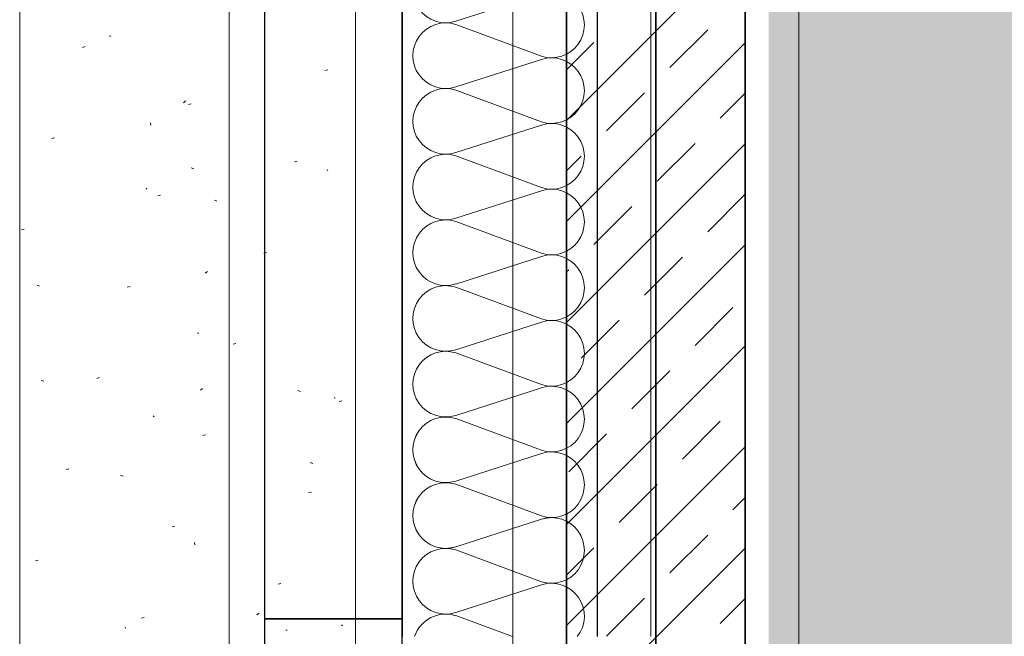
# Model space of a CAD drawing. Extents: x -740 to 300, y 62 to 1112.
# Tile 67 of 187: x -16 to 11, y 389 to 407. Entities that reach past the tile are written whole.
import ezdxf
from ezdxf.lldxf.tags import DXFTag

# ---------------------------------------------------------------- set-up
doc = ezdxf.new("R2010")
doc.units = 0
doc.layers.get('0').update_dxf_attribs({"lineweight": 13})
for name, color, linetype, lineweight, true_color in [('30 -33 Aussenwände- 7 Fassade_ Elemente', 7, 'Continuous', 9, 0x00aacc), ('30 -34 Innenwände- 1 tragend', 7, 'Continuous', 13, 0xdd0806), ('30 -35 Decken- 1 Konstruktion-Träger- Stahlbeton', 7, 'Continuous', 13, 0x33aa00), ('30 -36 Dächer- 1 Konstruktion', 7, 'Continuous', 35, 0x6666cc), ('30 -36 Dächer- 3 Dachbeläge', 7, 'Continuous', 15, 0x9999ff), ('30 -36 Dächer- 3 Dachbeläge Gründach', 9, 'Continuous', 9, 0x808080), ('iwb_Layout BA_Markierung', 7, 'Continuous', 9, 0xbadcdc)]:
    doc.layers.add(name, color=color, linetype=linetype, lineweight=lineweight, true_color=true_color)
doc.layers.add('70 -71 Achsen- 1 Gebäudeachsen', color=7, linetype='STRICHPUNKT2-A06CPVBCL0', lineweight=18)
tags = doc.linetypes.add('grob-A06CPVB9L0', pattern=[14, 3, -8, 3]).pattern_tags.tags
tags[8:9] = [DXFTag(74, 4), DXFTag(75, 0), DXFTag(340, '0'), DXFTag(46, 0.0), DXFTag(50, 0.0), DXFTag(44, 0.0), DXFTag(45, 0.0)]
tags[6:7] = [DXFTag(74, 4), DXFTag(75, 0), DXFTag(340, '0'), DXFTag(46, 0.0), DXFTag(50, 0.0), DXFTag(44, 0.0), DXFTag(45, 0.0)]
tags[4:5] = [DXFTag(74, 4), DXFTag(75, 0), DXFTag(340, '0'), DXFTag(46, 0.0), DXFTag(50, 0.0), DXFTag(44, 0.0), DXFTag(45, 0.0)]
tags = doc.linetypes.add('STRICHPUNKT2-A06CPVBCL0', pattern=[12.7, 6.35, -3.175, 0, -3.175]).pattern_tags.tags
tags[10:11] = [DXFTag(74, 4), DXFTag(75, 0), DXFTag(340, '0'), DXFTag(46, 0.0), DXFTag(50, 0.0), DXFTag(44, 0.0), DXFTag(45, 0.0)]
tags[8:9] = [DXFTag(74, 4), DXFTag(75, 0), DXFTag(340, '0'), DXFTag(46, 0.0), DXFTag(50, 0.0), DXFTag(44, 0.0), DXFTag(45, 0.0)]
tags[6:7] = [DXFTag(74, 4), DXFTag(75, 0), DXFTag(340, '0'), DXFTag(46, 0.0), DXFTag(50, 0.0), DXFTag(44, 0.0), DXFTag(45, 0.0)]
tags[4:5] = [DXFTag(74, 4), DXFTag(75, 0), DXFTag(340, '0'), DXFTag(46, 0.0), DXFTag(50, 0.0), DXFTag(44, 0.0), DXFTag(45, 0.0)]

# ---------------------------------------------------------------- blocks, each defined once
blk = doc.blocks.new('Polygon-A06CPVB3L0')
at = {"color": 0, "linetype": 'ByBlock', "lineweight": -2, "ltscale": 0.13}
blk.add_solid([(4.854, 86.708), (4.686, 1083.814), (76.501, 86.518), (76.501, 1083.814)], dxfattribs=at)
blk = doc.blocks.new('Referenz-A06CPVBEL0')
at = {"layer": '30 -33 Aussenwände- 7 Fassade_ Elemente', "color": 0, "linetype": 'Continuous', "lineweight": 25, "ltscale": 0.25}
for p, q in [((-5.456, 384.912), (-5.456, 549.912)), ((0.004, 545.412), (0.004, 389.412)), ((-9.296, 389.912), (-9.296, 544.912)), ((-5.456, 544.912), (-5.456, 389.912)), ((-5.456, 389.912), (-9.296, 389.912)), ((-9.296, 386.612), (-9.296, 389.912)), ((-9.296, 389.912), (-5.456, 389.912)), ((-5.456, 389.912), (-5.456, 389.412))]:
    blk.add_line(p, q, dxfattribs=at)
at = {"layer": '30 -33 Aussenwände- 7 Fassade_ Elemente', "color": 0, "linetype": 'Continuous', "ltscale": 0.13}
for p, q in [((-10.296, 548.512), (-10.296, 386.312)), ((1.504, 389.412), (1.504, 545.412)), ((-3.956, 406.635), (-1.556, 407.407)), ((-1.556, 405.658), (-3.956, 406.545)), ((-3.956, 404.797), (-1.556, 405.568)), ((-1.556, 403.82), (-3.956, 404.707)), ((-3.956, 402.958), (-1.556, 403.73)), ((-1.556, 401.981), (-3.956, 402.868)), ((-3.956, 401.12), (-1.556, 401.891)), ((-1.556, 400.143), (-3.956, 401.03)), ((-3.956, 399.281), (-1.556, 400.053)), ((-1.556, 398.304), (-3.956, 399.191)), ((-3.956, 397.443), (-1.556, 398.214)), ((-1.556, 396.466), (-3.956, 397.353)), ((-3.956, 395.604), (-1.556, 396.376)), ((-1.556, 394.627), (-3.956, 395.514)), ((-3.956, 393.766), (-1.556, 394.537)), ((-3.956, 393.766), (-1.556, 394.537)), ((-1.556, 392.789), (-3.956, 393.676)), ((-1.556, 392.789), (-3.956, 393.676)), ((-3.956, 391.927), (-1.556, 392.699)), ((-3.956, 391.927), (-1.556, 392.699)), ((-1.556, 390.95), (-3.956, 391.837)), ((-3.956, 390.089), (-1.556, 390.86)), ((-3.956, 389.999), (-2.37, 389.412))]:
    blk.add_line(p, q, dxfattribs=at)
for centre, major_axis, end_param in [((-4.238, 407.51), (0.282, 0.874), 3.764652), ((-1.275, 406.532), (-0.282, -0.874), 3.765224), ((-4.238, 405.671), (0.282, 0.874), 3.764652), ((-1.275, 404.694), (-0.282, -0.874), 3.765224), ((-4.238, 403.833), (0.282, 0.874), 3.764652), ((-1.275, 402.855), (-0.282, -0.874), 3.765224), ((-4.238, 401.994), (0.282, 0.874), 3.764652), ((-1.275, 401.017), (-0.282, -0.874), 3.765224), ((-4.238, 400.156), (0.282, 0.874), 3.764652), ((-1.275, 399.178), (-0.282, -0.874), 3.765224), ((-4.238, 398.317), (0.282, 0.874), 3.764652), ((-1.275, 397.34), (-0.282, -0.874), 3.765224), ((-4.238, 396.479), (0.282, 0.874), 3.764652), ((-1.275, 395.501), (-0.282, -0.874), 3.765224), ((-4.238, 394.64), (0.282, 0.874), 3.764652), ((-4.238, 394.64), (0.282, 0.874), 1.254884), ((-4.238, 394.64), (-0.744, 0.539), 1.254884), ((-1.275, 393.663), (-0.282, -0.874), 3.765224), ((-1.275, 393.663), (0.744, 0.539), 1.255075), ((-4.238, 394.64), (-0.744, -0.539), 1.254884), ((-1.275, 393.663), (0.744, -0.539), 1.255075), ((-4.238, 392.801), (0.282, 0.874), 3.764652), ((-4.238, 392.801), (0.282, 0.874), 1.254884), ((-4.238, 392.801), (-0.744, 0.539), 1.254884), ((-1.275, 393.663), (-0.282, -0.874), 1.255075), ((-1.275, 391.824), (-0.282, -0.874), 3.765224), ((-1.275, 391.824), (0.744, 0.539), 1.255075), ((-1.275, 391.824), (0.744, -0.539), 1.255075), ((-4.238, 392.801), (-0.744, -0.539), 1.254884), ((-4.238, 390.963), (0.282, 0.874), 1.254884), ((-4.238, 390.963), (-0.744, 0.539), 1.254884), ((-1.275, 391.824), (-0.282, -0.874), 1.255075), ((-1.275, 389.986), (0.717, -0.574), 2.557098), ((-4.238, 390.963), (-0.744, -0.539), 1.254884), ((-4.238, 389.124), (0.282, 0.874), 1.563745)]:
    blk.add_ellipse(centre, major_axis=major_axis, ratio=1, start_param=0, end_param=end_param, dxfattribs=at)
at = {"layer": '30 -34 Innenwände- 1 tragend', "color": 0, "lineweight": 35}
for p, q in [((-0.856, 545.912), (-0.856, 388.912)), ((4.144, 545.912), (4.144, 388.912))]:
    blk.add_line(p, q, dxfattribs=at)
at = {"layer": '30 -34 Innenwände- 1 tragend', "color": 0, "linetype": 'Continuous', "lineweight": -2, "ltscale": 0.13}
for p, q in [((-0.856, 545.912), (-0.856, 388.912)), ((4.144, 545.912), (4.144, 388.912))]:
    blk.add_line(p, q, dxfattribs=at)
at = {"layer": '30 -34 Innenwände- 1 tragend', "color": 0, "lineweight": 9}
for p, q in [((-0.856, 403.862), (4.144, 408.862)), ((-0.856, 403.862), (4.144, 408.862)), ((2.033, 405.337), (3.094, 406.398)), ((2.033, 405.337), (3.094, 406.398)), ((-0.856, 405.276), (-0.088, 406.044)), ((-0.856, 405.276), (-0.088, 406.044)), ((-0.856, 401.034), (4.144, 406.034)), ((-0.856, 401.034), (4.144, 406.034)), ((0.265, 403.569), (1.326, 404.63)), ((0.265, 403.569), (1.326, 404.63)), ((3.447, 403.923), (4.144, 404.62)), ((3.447, 403.923), (4.144, 404.62)), ((-0.856, 398.205), (4.144, 403.205)), ((-0.856, 398.205), (4.144, 403.205)), ((1.679, 402.155), (2.74, 403.216)), ((1.679, 402.155), (2.74, 403.216)), ((-0.856, 402.448), (-0.442, 402.862)), ((-0.856, 402.448), (-0.442, 402.862)), ((3.094, 400.741), (4.144, 401.791)), ((3.094, 400.741), (4.144, 401.791)), ((-0.088, 400.388), (0.972, 401.448)), ((-0.088, 400.388), (0.972, 401.448)), ((-0.856, 395.377), (4.144, 400.377)), ((-0.856, 395.377), (4.144, 400.377)), ((1.326, 398.973), (2.387, 400.034)), ((1.326, 398.973), (2.387, 400.034)), ((-0.856, 399.62), (-0.795, 399.68)), ((-0.856, 399.62), (-0.795, 399.68)), ((2.74, 397.559), (3.801, 398.62)), ((2.74, 397.559), (3.801, 398.62)), ((-0.442, 397.206), (0.619, 398.266)), ((-0.442, 397.206), (0.619, 398.266)), ((-0.856, 392.548), (4.144, 397.548)), ((-0.856, 392.548), (4.144, 397.548)), ((0.972, 395.791), (2.033, 396.852)), ((0.972, 395.791), (2.033, 396.852)), ((2.387, 394.377), (3.447, 395.438)), ((2.387, 394.377), (3.447, 395.438)), ((-0.795, 394.024), (0.265, 395.084)), ((-0.795, 394.024), (0.265, 395.084)), ((-0.856, 389.72), (4.144, 394.72)), ((-0.856, 389.72), (4.144, 394.72)), ((0.619, 392.609), (1.679, 393.67)), ((0.619, 392.609), (1.679, 393.67)), ((3.801, 392.963), (4.144, 393.306)), ((3.801, 392.963), (4.144, 393.306)), ((2.033, 391.195), (3.094, 392.256)), ((2.033, 391.195), (3.094, 392.256)), ((-0.856, 391.134), (-0.088, 391.902)), ((-0.856, 391.134), (-0.088, 391.902)), ((1.164, 388.912), (4.144, 391.892)), ((1.164, 388.912), (4.144, 391.892)), ((0.265, 389.427), (1.326, 390.488)), ((0.265, 389.427), (1.326, 390.488)), ((3.447, 389.781), (4.144, 390.477)), ((3.447, 389.781), (4.144, 390.477))]:
    blk.add_line(p, q, dxfattribs=at)
at = {"layer": '30 -35 Decken- 1 Konstruktion-Träger- Stahlbeton', "color": 0, "linetype": 'grob-A06CPVB9L0', "lineweight": -2, "ltscale": 0.13}
for p, q in [((-2.356, 388.912), (-2.356, 770.912)), ((5.644, 388.912), (5.644, 770.912))]:
    blk.add_line(p, q, dxfattribs=at)
at = {"layer": '30 -36 Dächer- 1 Konstruktion', "color": 0, "linetype": 'Continuous', "ltscale": 0.35}
blk.add_line((1.644, 384.912), (1.644, 770.912), dxfattribs=at)
at = {"layer": '30 -36 Dächer- 1 Konstruktion', "color": 0, "lineweight": 25}
for p, q in [((1.644, 770.912), (1.644, 384.912)), ((1.644, 384.912), (1.644, 770.912)), ((1.644, 384.912), (1.644, 770.912))]:
    blk.add_line(p, q, dxfattribs=at)
at = {"layer": '30 -36 Dächer- 1 Konstruktion', "color": 0, "lineweight": 5}
for p, q in [((1.644, 770.912), (1.644, 384.912)), ((1.644, 384.912), (1.644, 770.912)), ((1.644, 384.912), (1.644, 770.912))]:
    blk.add_line(p, q, dxfattribs=at)
at = {"layer": '30 -36 Dächer- 1 Konstruktion', "color": 0, "lineweight": -2}
for p, q in [((1.644, 770.912), (1.644, 384.912)), ((1.644, 384.912), (1.644, 770.912)), ((1.644, 384.912), (1.644, 770.912))]:
    blk.add_line(p, q, dxfattribs=at)
at = {"layer": '30 -36 Dächer- 1 Konstruktion', "color": 0}
blk.add_line((1.644, 384.912), (1.644, 770.912), dxfattribs=at)
at = {"layer": '30 -36 Dächer- 3 Dachbeläge', "color": 0, "lineweight": 9}
for p, q in [((-6.756, 764.112), (-6.756, 376.512)), ((-16.156, 223.712), (-16.156, 754.512)), ((-13.645, 406.216), (-13.61, 406.214)), ((-14.4, 405.905), (-14.323, 405.924)), ((-7.615, 405.256), (-7.539, 405.275)), ((-11.513, 404.406), (-11.57, 404.352)), ((-11.435, 404.304), (-11.359, 404.323)), ((-12.489, 403.725), (-12.496, 403.795)), ((-15.255, 403.351), (-15.179, 403.37)), ((-11.363, 402.531), (-11.288, 402.508)), ((-8.47, 402.702), (-8.394, 402.721)), ((-7.53, 402.452), (-7.556, 402.482)), ((-12.595, 401.933), (-12.621, 401.962)), ((-12.29, 401.749), (-12.214, 401.769)), ((-10.709, 401.628), (-10.636, 401.598)), ((-16.11, 400.797), (-16.034, 400.816)), ((-9.325, 400.148), (-9.249, 400.167)), ((-10.902, 399.632), (-10.967, 399.587)), ((-15.672, 399.253), (-15.599, 399.223)), ((-13.146, 399.195), (-13.069, 399.214)), ((-11.178, 397.904), (-11.142, 397.902)), ((-10.181, 397.594), (-10.104, 397.613)), ((-15.556, 396.584), (-15.481, 396.561)), ((-14.001, 396.641), (-13.924, 396.66)), ((-11.042, 396.36), (-11.1, 396.306)), ((-8.371, 396.303), (-8.298, 396.274)), ((-7.326, 396.081), (-7.352, 396.111)), ((-7.216, 395.992), (-7.14, 396.011)), ((-12.391, 395.562), (-12.417, 395.591)), ((-11.036, 395.04), (-10.96, 395.059)), ((-8.027, 394.282), (-7.951, 394.259)), ((-14.856, 394.087), (-14.78, 394.106)), ((-13.334, 393.928), (-13.261, 393.899)), ((-8.071, 393.438), (-7.995, 393.457)), ((-11.891, 392.486), (-11.815, 392.505)), ((-11.254, 391.978), (-11.261, 392.049)), ((-15.711, 391.533), (-15.635, 391.552)), ((-8.926, 390.884), (-8.85, 390.903)), ((-12.747, 389.932), (-12.67, 389.951)), ((-9.457, 390.065), (-9.521, 390.02)), ((-13.206, 389.679), (-13.193, 389.646)), ((-8.71, 389.593), (-8.675, 389.59)), ((-7.122, 389.71), (-7.148, 389.74))]:
    blk.add_line(p, q, dxfattribs=at)
at = {"layer": '30 -36 Dächer- 3 Dachbeläge Gründach', "color": 0, "linetype": 'Continuous', "ltscale": 0.13}
blk.add_line((-16.156, 376.512), (-16.156, 760.912), dxfattribs=at)
at = {"layer": '70 -71 Achsen- 1 Gebäudeachsen', "color": 0, "linetype": 'STRICHPUNKT2-A06CPVBCL0', "ltscale": 0.18}
blk.add_line((1.644, 1084.852), (1.644, 85.412), dxfattribs=at)

msp = doc.modelspace()

# ---------------------------------------------------------------- block references
at = {"color": 8, "lineweight": 13, "ltscale": 0.13, "true_color": 0x808080}
msp.add_blockref('Referenz-A06CPVBEL0', (0, 0), dxfattribs=at)
at = {"layer": 'iwb_Layout BA_Markierung', "ltscale": 0.13}
msp.add_blockref('Polygon-A06CPVB3L0', (0, 0), dxfattribs=at)

doc.saveas('drawing.dxf')
